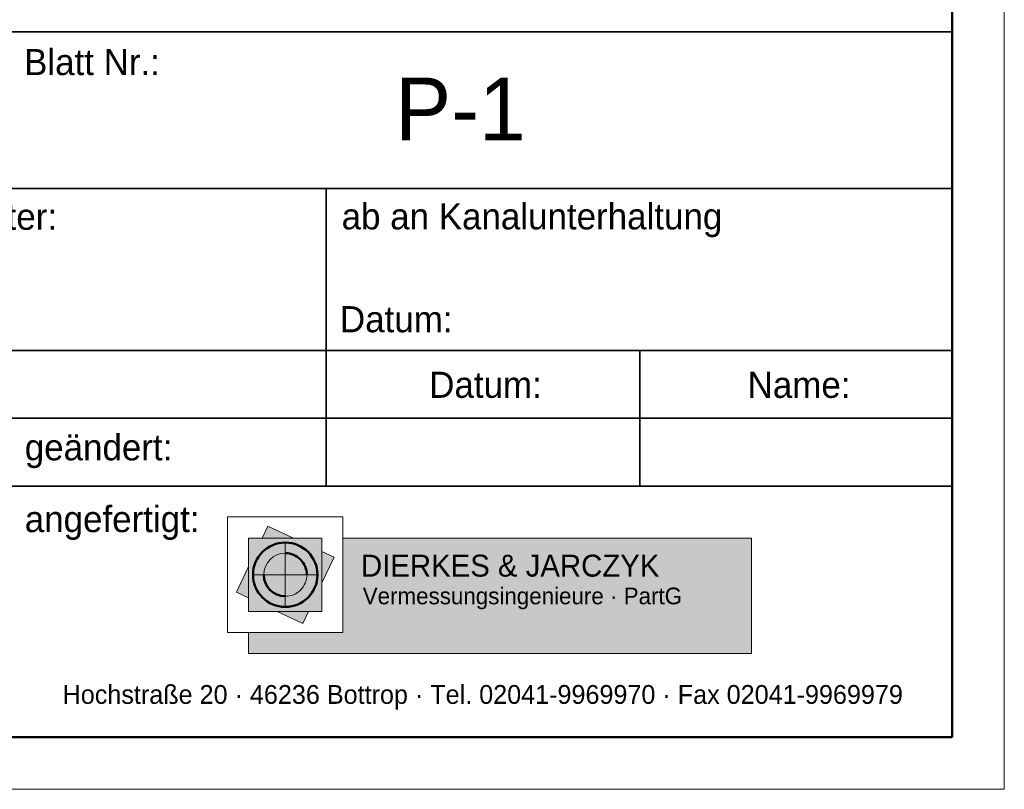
# Model space of a CAD drawing. Extents: x 353221 to 353679, y 5707809 to 5707957.
# Tile 16 of 21: x 353631 to 353679, y 5707809 to 5707846. Entities that reach past the tile are written whole.
import ezdxf

# ---------------------------------------------------------------- set-up
doc = ezdxf.new("R2010")
doc.units = 0
doc.header["$MEASUREMENT"] = 0
doc.linetypes.add('LINE_LT_4', pattern=[10000, 10000, 0])
doc.layers.add('Verm Rahmen P-1', color=7, linetype='Continuous')
doc.layers.add('Verm Schriftfeld P-1', color=7, linetype='Continuous')
doc.styles.add('31', font='txt', dxfattribs={"height": 1})
doc.styles.add('32', font='txt', dxfattribs={"height": 1})
doc.styles.add('33', font='txt', dxfattribs={"height": 1})
doc.styles.add('40', font='txt', dxfattribs={"height": 1})
doc.styles.add('41', font='txt', dxfattribs={"height": 1})
doc.styles.add('42', font='txt', dxfattribs={"height": 1})

msp = doc.modelspace()

# ---------------------------------------------------------------- hatches: boundary and pattern name
at = {"layer": 'Verm Schriftfeld P-1', "true_color": 0x000000}
for points in [[(353643.009, 5707821.104), (353643.283, 5707821.684), (353644.514, 5707821.104)], [(353645.874, 5707820.463), (353646.454, 5707820.189), (353645.874, 5707818.959)], [(353642.368, 5707818.239), (353641.788, 5707818.512), (353642.368, 5707819.743)], [(353643.729, 5707817.598), (353644.96, 5707817.018), (353645.233, 5707817.598)]]:
    msp.add_hatch(color=18, dxfattribs=at).paths.add_polyline_path(points)
at = {"layer": 'Verm Schriftfeld P-1', "true_color": 0x0000ff}
for points in [[(353642.368, 5707817.598), (353642.368, 5707821.104), (353645.874, 5707821.104), (353645.874, 5707817.598)], [(353642.368, 5707816.593), (353642.368, 5707815.579), (353666.425, 5707815.579), (353666.425, 5707821.104), (353646.875, 5707821.104), (353646.875, 5707816.593)]]:
    msp.add_hatch(color=5, dxfattribs=at).paths.add_polyline_path(points)
at = {"layer": 'Verm Schriftfeld P-1', "true_color": 0xffffff}
h = msp.add_hatch(color=7, dxfattribs=at)
edge = h.paths.add_edge_path(flags=0)
edge.add_arc((353644.121, 5707819.351), 1.543, 0, 360)

# ---------------------------------------------------------------- linework, layer by layer
at = {"layer": 'Verm Rahmen P-1', "color": 18, "linetype": 'LINE_LT_4', "lineweight": 13, "true_color": 0x000000}
for p, q in [((353678.53, 5707956.58), (353678.53, 5707809.08)), ((353678.53, 5707809.08), (353296.03, 5707809.08))]:
    msp.add_line(p, q, dxfattribs=at)
at = {"layer": 'Verm Rahmen P-1', "color": 18, "linetype": 'LINE_LT_4', "lineweight": 50, "true_color": 0x000000}
for p, q in [((353676.03, 5707954.08), (353676.03, 5707811.58)), ((353676.03, 5707811.58), (353308.53, 5707811.58))]:
    msp.add_line(p, q, dxfattribs=at)
at = {"layer": 'Verm Schriftfeld P-1', "color": 18, "lineweight": 50, "true_color": 0x000000}
for p, q in [((353676.03, 5707954.08), (353676.03, 5707811.58)), ((353676.03, 5707811.58), (353586.03, 5707811.58))]:
    msp.add_line(p, q, dxfattribs=at)
at = {"layer": 'Verm Schriftfeld P-1', "color": 18, "lineweight": 35, "true_color": 0x000000}
for p, q in [((353586.083, 5707845.343), (353676.083, 5707845.343)), ((353586.083, 5707837.843), (353676.083, 5707837.843)), ((353646.083, 5707837.843), (353646.083, 5707823.593)), ((353586.083, 5707830.093), (353676.083, 5707830.093)), ((353661.083, 5707830.093), (353661.083, 5707823.593)), ((353586.083, 5707826.843), (353676.083, 5707826.843)), ((353586.083, 5707823.593), (353676.083, 5707823.593))]:
    msp.add_line(p, q, dxfattribs=at)
at = {"layer": 'Verm Schriftfeld P-1', "color": 18, "lineweight": 13, "true_color": 0x000000}
for p, q in [((353641.35, 5707816.593), (353641.35, 5707822.118)), ((353641.35, 5707822.118), (353646.875, 5707822.118)), ((353646.875, 5707822.118), (353646.875, 5707816.593)), ((353643.009, 5707821.104), (353643.283, 5707821.684)), ((353643.283, 5707821.684), (353644.514, 5707821.104)), ((353644.514, 5707821.104), (353643.009, 5707821.104)), ((353646.875, 5707821.104), (353646.875, 5707816.593)), ((353645.874, 5707820.463), (353646.454, 5707820.189)), ((353645.874, 5707818.959), (353645.874, 5707820.463)), ((353641.788, 5707818.512), (353642.368, 5707819.743)), ((353642.368, 5707819.743), (353642.368, 5707818.239)), ((353646.454, 5707820.189), (353645.874, 5707818.959)), ((353642.368, 5707818.239), (353641.788, 5707818.512)), ((353644.96, 5707817.018), (353643.729, 5707817.598)), ((353645.233, 5707817.598), (353643.729, 5707817.598)), ((353645.233, 5707817.598), (353644.96, 5707817.018)), ((353646.875, 5707816.593), (353641.35, 5707816.593)), ((353646.875, 5707816.593), (353642.368, 5707816.593))]:
    msp.add_line(p, q, dxfattribs=at)
at = {"layer": 'Verm Schriftfeld P-1', "color": 5, "lineweight": 13, "true_color": 0x0000ff}
for p, q in [((353642.368, 5707817.598), (353642.368, 5707821.104)), ((353642.368, 5707821.104), (353645.874, 5707821.104)), ((353644.121, 5707820.894), (353644.121, 5707817.808)), ((353645.874, 5707821.104), (353645.874, 5707817.598)), ((353646.875, 5707821.104), (353666.425, 5707821.104)), ((353666.425, 5707821.104), (353666.425, 5707815.579)), ((353642.579, 5707819.351), (353645.664, 5707819.351)), ((353645.874, 5707817.598), (353642.368, 5707817.598)), ((353642.368, 5707815.579), (353642.368, 5707816.593)), ((353666.425, 5707815.579), (353642.368, 5707815.579))]:
    msp.add_line(p, q, dxfattribs=at)
for points in [[(353643.089, 5707819.351, -0.414212), (353644.121, 5707820.384)], [(353644.121, 5707818.318, 0.414214), (353645.154, 5707819.351)]]:
    msp.add_lwpolyline(points, format="xyb", dxfattribs=at)
at = {"layer": 'Verm Schriftfeld P-1', "color": 5, "lineweight": 50, "true_color": 0x0000ff}
for points in [[(353644.121, 5707820.384, -0.414215), (353645.154, 5707819.351)], [(353644.121, 5707818.318, -0.414213), (353643.089, 5707819.351)]]:
    msp.add_lwpolyline(points, format="xyb", dxfattribs=at)
msp.add_circle((353644.121, 5707819.351), 1.543, dxfattribs=at)

# ---------------------------------------------------------------- texts
at = {"layer": 'Verm Schriftfeld P-1', "color": 18, "true_color": 0x000000, "line_spacing_factor": 0.959981}
for s, insert, char_height, attachment_point, style in [('Blatt Nr.:', (353631.623, 5707844.519), 1.25, 1, '40'), ('P-1', (353652.504, 5707841.645), 3, 5, '42'), ('geprüft Kanalkataster:', (353616.848, 5707837.114), 1.25, 1, '40'), ('ab an Kanalunterhaltung', (353646.819, 5707837.133), 1.25, 1, '40'), ('Datum:', (353646.739, 5707832.209), 1.25, 1, '40'), ('Datum:', (353653.705, 5707828.436), 1.25, 5, '41'), ('Name:', (353668.708, 5707828.433), 1.25, 5, '41'), ('geändert:', (353631.656, 5707826.077), 1.25, 1, '40'), ('angefertigt:', (353631.656, 5707822.641), 1.25, 1, '40'), ('Hochstraße 20 · 46236 Bottrop · Tel. 02041-9969970 · Fax 02041-9969979', (353653.572, 5707813.485), 0.9, 5, '33')]:
    msp.add_mtext(s, dxfattribs=dict(at, insert=insert, char_height=char_height, attachment_point=attachment_point, style=style))
at = {"layer": 'Verm Schriftfeld P-1', "color": 7, "true_color": 0xffffff, "attachment_point": 1, "rotation": 0.0001, "line_spacing_factor": 0.959981}
for s, insert, char_height, style in [('DIERKES & JARCZYK', (353647.746, 5707820.312), 1.05, '31'), ('Vermessungsingenieure · PartG', (353647.828, 5707818.737), 0.8, '32')]:
    msp.add_mtext(s, dxfattribs=dict(at, insert=insert, char_height=char_height, style=style))

doc.saveas('drawing.dxf')
